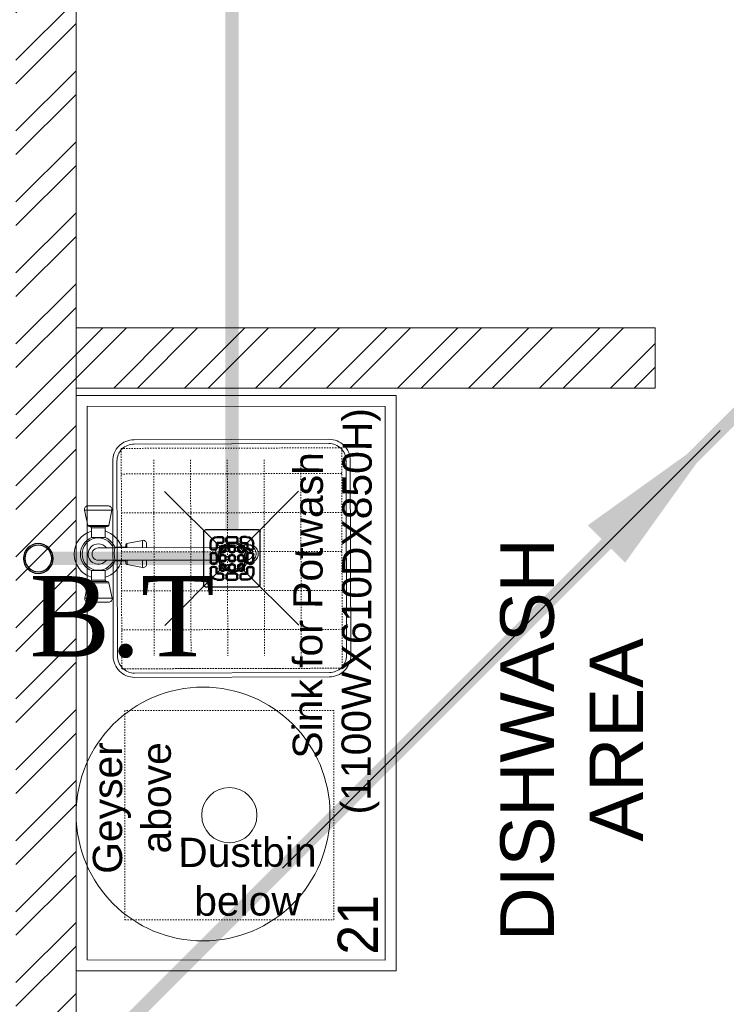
# Model space of a CAD drawing. Header units: inches. Extents: x 105152 to 158499, y 12149 to 30915.
# Tile 46 of 256: x 123852 to 123905, y 21312 to 21385. Entities that reach past the tile are written whole.
import ezdxf
from ezdxf.enums import TextEntityAlignment as Align

# ---------------------------------------------------------------- set-up
doc = ezdxf.new("R2010")
doc.units = ezdxf.units.IN
doc.header["$MEASUREMENT"] = 0
doc.linetypes.add('DASH5', pattern=[0.2, 0.1333, -0.0667])
doc.linetypes.add('HIDDEN2', pattern=[0.1875, 0.125, -0.0625])
for name, color, linetype, lineweight in [('AR - PLAN', 251, 'Continuous', 5), ('DRAINAGE ', 7, 'Continuous', 9), ('EQUIP DIM', 5, 'Continuous', 0), ('EQUIPMENT', 7, 'Continuous', 25), ('EQUIPMENTSSS', 11, 'Continuous', 18), ('PD_BRICK WALL_115', 134, 'Continuous', 30), ('PD_HATCH', 45, 'Continuous', 9), ('PP- 50DIA Soil Waste Sewer pipe', 54, 'Continuous', 25), ('PP- 75DIA Soil Waste Sewer pipe', 90, 'Continuous', 9), ('PP-TEXT', 7, 'Continuous', 40), ('PP-WWP', 3, 'Continuous', 25)]:
    doc.layers.add(name, color=color, linetype=linetype, lineweight=lineweight)
doc.layers.add('PD_025_TEXT', color=61, linetype='Continuous')
doc.styles.add('Arial', font='GOTHIC.TTF')
doc.styles.get("Standard").update_dxf_attribs({"font": 'arial.ttf', "height": 6})
doc.styles.add('style1', font='arial.ttf', dxfattribs={"height": 500})
doc.dimstyles.new('ISO-10', dxfattribs={"dimtxt": 6, "dimasz": 0.5, "dimexe": 1.25, "dimexo": 0.625, "dimtad": 1, "dimtoh": 1, "dimdec": 1, "dimlunit": 4, "dimtxsty": 'Standard', "dimblk": 'ARCHTICK', "dimcen": 2.5, "dimclrt": 3, "dimadec": 0, "dimazin": 0, "dimtfac": 1, "dimtdec": 1, "dimtmove": 1, "dimatfit": 3, "dimfxl": 1, "dimarcsym": 0})

# ---------------------------------------------------------------- blocks, each defined once
blk = doc.blocks.new('SINK 510')
at = {"layer": 'EQUIPMENT', "color": 251, "lineweight": 5}
for p, q in [((168040.9, 33385.6), (168174, 33252.5)), ((168351, 33385.6), (168217.9, 33252.5)), ((168174, 33208.6), (168040.9, 33075.5)), ((168217.9, 33208.6), (168351, 33075.5))]:
    blk.add_line(p, q, dxfattribs=at)
for points in [[(168421.3, 32955.6), (167970.5, 32955.6, -0.414214), (167921, 33005.2), (167921, 33456, -0.414214), (167970.5, 33505.5), (168421.3, 33505.5, -0.414214), (168471, 33455.9), (168471, 33005.2, -0.414214)], [(168421.3, 32965.5), (167970.5, 32965.5, -0.414214), (167930.9, 33005.2), (167930.9, 33456, -0.414214), (167970.5, 33495.6), (168421.3, 33495.6, -0.414214), (168461, 33455.9), (168461, 33005.2, -0.414214)]]:
    blk.add_lwpolyline(points, format="xyb", close=True, dxfattribs=at)
at = {"layer": 'EQUIPMENT', "color": 251, "linetype": 'HIDDEN2', "lineweight": 5}
blk.add_lwpolyline([(167940.9, 33485.6), (167940.9, 32975.5), (168451, 32975.5), (168451, 33485.6)], close=True, dxfattribs=at)
for points in [[(168000.2, 33485.6), (168000.2, 32975.5)], [(168090.4, 33485.6), (168090.4, 32975.5)], [(168180.5, 33485.6), (168180.5, 32975.5)], [(168270.7, 33485.6), (168270.7, 32975.5)], [(168360.9, 33485.6), (168360.9, 32975.5)], [(168451, 33485.6), (168451, 32975.5)], [(167967.9, 33390.8), (168421.3, 33390.8)], [(167967.9, 33305.8), (168421.3, 33305.8)], [(167967.9, 33220.8), (168421.3, 33220.8)], [(167967.9, 33135.8), (168421.3, 33135.8)], [(167967.9, 33050.8), (168421.3, 33050.8)]]:
    blk.add_lwpolyline(points, dxfattribs=at)
at = {"layer": 'EQUIPMENT', "color": 251, "lineweight": 5}
for radius in [31, 26.3]:
    blk.add_circle((168196, 33230.5), radius, dxfattribs=at)
blk = doc.blocks.new('sfv')
at = {"layer": 'EQUIPMENT', "color": 251, "linetype": 'Continuous', "lineweight": 5}
for p, q in [((-10910.5, -25959.6), (-10910.5, -25955.6)), ((-10905.5, -25971.3), (-10905.5, -25960.4)), ((-10883, -25960.4), (-10883, -25971.3)), ((-10878, -25955.6), (-10878, -25959.6)), ((-10905.5, -26014.7), (-10905.5, -25971.3)), ((-10883, -25971.3), (-10883, -26014.7)), ((-10905.5, -26199.4), (-10905.5, -26014.7)), ((-10883, -26014.7), (-10883, -26199.4)), ((-10912.9, -26142.9), (-10905.5, -26142.9)), ((-10883, -26142.9), (-10875.6, -26142.9)), ((-10913.4, -26178.3), (-10919, -26150.3)), ((-10919, -26150.3), (-10905.5, -26150.3)), ((-10883, -26150.3), (-10869.5, -26150.3)), ((-10869.5, -26150.3), (-10875.1, -26178.3)), ((-10913.4, -26178.3), (-10905.5, -26178.3)), ((-10910.9, -26180.4), (-10905.5, -26180.4)), ((-10906.7, -26200.4), (-10906.7, -26182.9)), ((-10906.7, -26182.9), (-10905.5, -26182.9)), ((-10883, -26178.3), (-10875.1, -26178.3)), ((-10883, -26180.4), (-10877.5, -26180.4)), ((-10883, -26182.9), (-10881.7, -26182.9)), ((-10881.7, -26182.9), (-10881.7, -26200.4)), ((-10906.7, -26200.4), (-10905.5, -26200.4)), ((-10905.5, -26230.4), (-10905.5, -26199.4)), ((-10883, -26199.4), (-10883, -26230.4)), ((-10883, -26200.4), (-10881.7, -26200.4)), ((-10981.7, -26249), (-10981.7, -26211.7)), ((-10974.3, -26205.6), (-10946.3, -26211.2)), ((-10974.3, -26255.1), (-10974.3, -26205.6)), ((-10946.3, -26249.5), (-10946.3, -26211.2)), ((-10944.2, -26247.1), (-10944.2, -26213.7)), ((-10941.7, -26217.9), (-10924.2, -26217.9)), ((-10941.7, -26242.9), (-10941.7, -26217.9)), ((-10924.2, -26242.9), (-10924.2, -26217.9)), ((-10864.2, -26217.9), (-10846.7, -26217.9)), ((-10864.2, -26217.9), (-10864.2, -26242.9)), ((-10846.7, -26217.9), (-10846.7, -26242.9)), ((-10844.2, -26213.7), (-10844.2, -26247.1)), ((-10842.2, -26211.2), (-10814.2, -26205.6)), ((-10842.2, -26211.2), (-10842.2, -26249.5)), ((-10814.2, -26205.6), (-10814.2, -26255.1)), ((-10806.7, -26211.7), (-10806.7, -26249)), ((-10946.3, -26249.5), (-10974.3, -26255.1)), ((-10924.2, -26242.9), (-10941.7, -26242.9)), ((-10846.7, -26242.9), (-10864.2, -26242.9)), ((-10814.2, -26255.1), (-10842.2, -26249.5))]:
    blk.add_line(p, q, dxfattribs=at)
for points in [[(-10905.5, -25971.1), (-10905.5, -25971.1), (-10907.2, -25969.3), (-10908.5, -25967.2), (-10909.5, -25965), (-10910.2, -25962.6), (-10910.5, -25960.2), (-10910.4, -25957.7), (-10909.9, -25955.3), (-10909.1, -25953), (-10907.9, -25950.9), (-10906.4, -25948.9), (-10904.6, -25947.2), (-10902.5, -25945.8), (-10900.3, -25944.7), (-10897.9, -25944), (-10895.5, -25943.6), (-10893, -25943.6), (-10890.5, -25944), (-10888.2, -25944.7), (-10885.9, -25945.8), (-10883.9, -25947.2), (-10882.1, -25948.9), (-10880.6, -25950.9), (-10879.4, -25953), (-10878.6, -25955.3), (-10878.1, -25957.7), (-10878, -25960.2), (-10878.3, -25962.6), (-10878.9, -25965), (-10880, -25967.2), (-10881.3, -25969.3), (-10883, -25971.1), (-10883, -25971.1)], [(-10883, -26014.7), (-10883.2, -26015.1), (-10883.8, -26015.4), (-10884.7, -26015.7), (-10885.9, -26016), (-10887.5, -26016.3), (-10889.2, -26016.5), (-10891.2, -26016.6), (-10893.2, -26016.7), (-10895.3, -26016.7), (-10897.3, -26016.6), (-10899.3, -26016.5), (-10901, -26016.3), (-10902.6, -26016), (-10903.8, -26015.7), (-10904.7, -26015.4), (-10905.3, -26015.1), (-10905.5, -26014.7)], [(-10883, -26199.4), (-10883.2, -26199.7), (-10883.8, -26200.1), (-10884.7, -26200.4), (-10885.9, -26200.7), (-10887.5, -26200.9), (-10889.2, -26201.1), (-10891.2, -26201.3), (-10893.2, -26201.3), (-10895.3, -26201.3), (-10897.3, -26201.3), (-10899.3, -26201.1), (-10901, -26200.9), (-10902.6, -26200.7), (-10903.8, -26200.4), (-10904.7, -26200.1), (-10905.3, -26199.7), (-10905.5, -26199.4)]]:
    blk.add_lwpolyline(points, dxfattribs=at)
for centre, radius, start, end in [((-10894.6, -25955.7), 15.8, 145.6855, 179.9516), ((-10894.2, -25955.8), 16.2, 45.433, 145.8895), ((-10894.2, -25956), 16.4, 33.4887, 145.4972), ((-10894.2, -25960.6), 11.3, 0.6851, 179.3149), ((-10893.8, -25955.7), 15.8, 0.0295, 33.2904), ((-10894.2, -25971.4), 11.3, 0.6851, 179.3149), ((-10912.9, -26149.1), 6.25, 90, 191.3099), ((-10875.6, -26149.1), 6.25, 348.6901, 90), ((-10910.9, -26177.9), 2.5, 191.3099, 270), ((-10909.2, -26182.9), 2.5, 0, 90), ((-10879.2, -26182.9), 2.5, 90, 180), ((-10877.5, -26177.9), 2.5, 270, 348.6901), ((-10894.2, -26230.4), 43.8, 106.6015, 163.3985), ((-10894.2, -26230.4), 32.5, 112.6199, 157.3801), ((-10894.2, -26230.4), 29.5, 112.4264, 270), ((-10894.2, -26230.4), 29.5, 270, 67.5736), ((-10894.2, -26230.4), 43.8, 16.6015, 73.3985), ((-10894.2, -26230.4), 32.5, 22.6199, 67.3801), ((-10975.5, -26211.7), 6.25, 78.6901, 180), ((-10946.7, -26213.7), 2.5, 0, 78.6901), ((-10941.7, -26215.4), 2.5, 180, 270), ((-10894.2, -26230.4), 18.5, 127.3515, 0), ((-10894.2, -26230.4), 18.5, 0, 52.6485), ((-10846.7, -26215.4), 2.5, 270, 0), ((-10841.7, -26213.7), 2.5, 101.3099, 180), ((-10813, -26211.7), 6.25, 0, 101.3099), ((-10894.2, -26230.4), 11.3, 180, 0), ((-10975.5, -26249), 6.25, 180, 281.3099), ((-10946.7, -26247.1), 2.5, 281.3099, 0), ((-10941.7, -26245.4), 2.5, 90, 180), ((-10894.2, -26230.4), 43.8, 196.6015, 343.3985), ((-10894.2, -26230.4), 32.5, 202.6199, 270), ((-10894.2, -26230.4), 32.5, 270, 337.3801), ((-10846.7, -26245.4), 2.5, 0, 90), ((-10841.7, -26247.1), 2.5, 180, 258.6901), ((-10813, -26249), 6.25, 258.6901, 0)]:
    blk.add_arc(centre, radius, start, end, dxfattribs=at)
blk = doc.blocks.new('A$C6E471120')
at = {"layer": 'EQUIPMENT', "color": 251, "lineweight": 5, "ltscale": 12}
blk.add_circle((-3023.1, -6797.8), 240.9, dxfattribs=at)
at = {"layer": 'EQUIPMENTSSS', "color": 251, "linetype": 'Continuous', "lineweight": 5, "ltscale": 10}
blk.add_line((-2656.5, -6003.1), (-2656.5, -7095.6), dxfattribs=at)
for points in [[(-2656.5, -6003.1), (-3264, -6003.1), (-3264, -7095.6), (-2656.4, -7095.6)], [(-2677.3, -6024), (-3243, -6023.9), (-3243.1, -7074.6), (-2677.4, -7074.8)]]:
    blk.add_lwpolyline(points, close=True, dxfattribs=at)
at = {"layer": 'EQUIPMENTSSS', "color": 251, "linetype": 'DASH5', "lineweight": 5, "ltscale": 12}
blk.add_lwpolyline([(-3171.8, -6998.6), (-2774.6, -6998.6), (-2774.6, -6601.3), (-3171.8, -6601.3)], close=True, dxfattribs=at)
at = {"layer": 'EQUIPMENTSSS', "color": 251, "lineweight": 5, "ltscale": 12}
blk.add_circle((-2973.2, -6800), 52.4, dxfattribs=at)
at = {"layer": 'EQUIPMENT', "color": 251}
for name, p, xscale, yscale, zscale, rotation in [('SINK 510', (-30558, 131558.8), 0.8201040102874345, 0.8201040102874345, 0.8201040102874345, 270.1399462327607), ('sfv', (24137.8, 5137.3), -1.044113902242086, 1.044113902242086, 1.044113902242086, 270.1399462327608)]:
    blk.add_blockref(name, p, dxfattribs=dict(at, xscale=xscale, yscale=yscale, zscale=zscale, rotation=rotation))
at = {"layer": 'EQUIP DIM', "color": 251, "insert": (-3232.2, -6661.4), "char_height": 45.409, "width": 361.089, "attachment_point": 3, "rotation": 90}
blk.add_mtext('{\\H1.22222x;\\C256;Geyser above}', dxfattribs=at)
at = {"layer": 'EQUIPMENTSSS', "color": 251, "ltscale": 50, "style": 'Arial'}
blk.add_text('21', height=76.27, rotation=90, dxfattribs=at).set_placement((-2729.5, -7008.1), align=Align.MIDDLE_CENTER)
at = {"layer": 'EQUIPMENTSSS', "color": 251, "linetype": 'Continuous', "lineweight": 5, "ltscale": 10, "insert": (-2686.2, -6103.4), "char_height": 45.409, "width": 619.222, "attachment_point": 9, "rotation": 89.8004}
blk.add_mtext('\\pxqc;{\\H1.22222x;\\C256; Sink for Potwash  (1100WX610DX850H)}', dxfattribs=at)
at = {"layer": 'EQUIPMENTSSS', "color": 251, "ltscale": 12, "insert": (-2926.5, -6842.4), "char_height": 45.409, "width": 25.002, "attachment_point": 3, "rotation": 0.1996}
blk.add_mtext('\\pxqc;{\\H1.22222x;\\C256;Dustbin below}', dxfattribs=at)
at = {"layer": 'PD_025_TEXT', "color": 251, "insert": (-2459, -7171.4), "char_height": 101.6, "width": 1029.058, "attachment_point": 1, "rotation": 90, "style": 'style1'}
blk.add_mtext('\\pxqc;DISHWASH AREA', dxfattribs=at)
blk = doc.blocks.new('FIRST FLOOR PLAN 0')
at = {"layer": 'PD_HATCH', "lineweight": 5}
h = blk.add_hatch(dxfattribs=at)
h.set_pattern_fill('ANSI32', color=251, scale=10)
h.set_pattern_definition([(45, (-550.7706, -242.3818), (-2.65165, 2.65165), []), (45, (-549.0028, -242.3818), (-2.65165, 2.65165), [])])
h.paths.add_polyline_path([(-540, -240.3), (-583.25, -240.3), (-583.25, -244.8), (-540, -244.8)])
h.paths.add_polyline_path([(-625.25, -240.3), (-668.5, -240.3), (-668.5, -244.8), (-625.25, -244.8)], flags=17)
h.paths.add_polyline_path([(-540, -323.5), (-540, -328), (-378, -328), (-378, -323.5), (-531, -323.5), (-531, -234), (-471, -234), (-471, -258), (-466.5, -258), (-466.5, -234), (-387, -234), (-387, -262), (-382.5, -262), (-382.5, -103), (-378, -103), (-378, -98.5), (-387, -98.5), (-387, -225), (-531, -225), (-531, -9), (-540, -9)])
h.paths.add_polyline_path([(-595.5, -332.937), (-591, -332.937), (-591, -328), (-582, -328), (-582, -323.5), (-668.5, -323.5), (-668.5, -168), (-745.5, -168), (-745.5, -172.5), (-673, -172.5), (-673, -323.5), (-729, -323.5), (-729, -328), (-595.5, -328)])
at = {"layer": 'PD_BRICK WALL_115', "color": 251, "lineweight": 5}
for p, q in [((-625.25, -240.3), (-668.5, -240.3)), ((-625.25, -240.3), (-625.25, -244.8)), ((-625.25, -244.8), (-668.5, -244.8))]:
    blk.add_line(p, q, dxfattribs=at)
blk.add_lwpolyline([(-747, -168), (-668.5, -168), (-668.5, -323.5), (-582, -323.5), (-582, -328), (-591, -328), (-591, -332.937), (-595.5, -332.937), (-595.5, -328), (-729, -328)], dxfattribs=at)
at = {"layer": 'PD_025_TEXT', "color": 251, "xscale": 0.03937007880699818, "yscale": 0.03937007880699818, "zscale": 0.03937007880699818}
blk.add_blockref('A$C6E471120', (-540, -8.999), dxfattribs=at)
blk = doc.blocks.new('_ArchTick')
at = {"color": 0, "linetype": 'ByBlock', "const_width": 0.15}
blk.add_lwpolyline([(-0.5, -0.5), (0.5, 0.5)], dxfattribs=at)
blk = doc.blocks.new('PP-GRATING')
at = {"linetype": 'Continuous'}
for p, q in [((-53.1, -49.4), (-53.1, 49.4)), ((-49.7, 52.9), (49.7, 52.9)), ((-27.6, 40.7), (-27.6, 38.6)), ((-19.6, 40.7), (-27.6, 40.7)), ((-19.6, 38.6), (-27.6, 38.6)), ((-19.6, 38.6), (-19.6, 40.7)), ((-7.1, 38.6), (-7.1, 40.7)), ((-7.1, 40.7), (6.5, 40.7)), ((-7.1, 38.6), (6.5, 38.6)), ((6.5, 40.7), (6.5, 38.6)), ((19, 40.7), (27, 40.7)), ((19, 38.6), (19, 40.7)), ((19, 38.6), (27, 38.6)), ((27, 40.7), (27, 38.6)), ((52.6, 50), (52.6, -48.9)), ((-38.9, 27.3), (-41, 27.3)), ((-41, 27.3), (-41, 19.3)), ((-38.9, 19.3), (-41, 19.3)), ((-38.9, 27.3), (-38.9, 19.3)), ((-29.8, 19.3), (-29.8, 27.3)), ((-27.8, 27.3), (-29.8, 27.3)), ((-29.8, 19.3), (-27.8, 19.3)), ((-27.8, 19.3), (-27.8, 27.3)), ((-27.6, 29.6), (-27.6, 27.5)), ((-27.6, 29.6), (-19.6, 29.6)), ((-27.6, 27.5), (-19.6, 27.5)), ((-23.9, 14.8), (-23.9, 19.3)), ((-21.9, 19.3), (-23.9, 19.3)), ((-21.9, 14.8), (-21.9, 19.3)), ((-19.6, 27.5), (-19.6, 29.6)), ((-19.6, 23.6), (-15.1, 23.6)), ((-19.6, 21.6), (-19.6, 23.6)), ((-19.6, 21.6), (-15.1, 21.6)), ((-17.3, 31.8), (-17.3, 36.4)), ((-15.3, 36.4), (-17.3, 36.4)), ((-17.3, 31.8), (-15.3, 31.8)), ((-15.3, 31.8), (-15.3, 36.4)), ((-15.1, 23.6), (-15.1, 21.6)), ((-12.8, 19.3), (-12.8, 14.8)), ((-10.7, 19.3), (-12.8, 19.3)), ((-11.4, 36.4), (-11.4, 31.8)), ((-9.4, 36.4), (-11.4, 36.4)), ((-11.4, 31.8), (-9.4, 31.8)), ((-10.7, 19.3), (-10.7, 14.8)), ((-9.4, 36.4), (-9.4, 31.8)), ((-7.1, 29.6), (6.5, 29.6)), ((-7.1, 29.6), (-7.1, 27.5)), ((-7.1, 27.5), (6.5, 27.5)), ((-6.9, 14.8), (-6.9, 19.3)), ((-4.8, 19.3), (-6.9, 19.3)), ((-4.8, 14.8), (-4.8, 19.3)), ((-2.6, 23.6), (2, 23.6)), ((-2.6, 21.6), (-2.6, 23.6)), ((-2.6, 21.6), (2, 21.6)), ((2, 23.6), (2, 21.6)), ((4.3, 19.3), (4.3, 14.8)), ((6.3, 19.3), (4.3, 19.3)), ((6.3, 19.3), (6.3, 14.8)), ((6.5, 29.6), (6.5, 27.5)), ((8.8, 31.8), (8.8, 36.4)), ((10.9, 36.4), (8.8, 36.4)), ((8.8, 31.8), (10.9, 31.8)), ((10.2, 14.8), (10.2, 19.3)), ((12.2, 19.3), (10.2, 19.3)), ((10.9, 31.8), (10.9, 36.4)), ((12.2, 14.8), (12.2, 19.3)), ((14.5, 23.6), (19, 23.6)), ((14.5, 21.6), (14.5, 23.6)), ((14.5, 21.6), (19, 21.6)), ((14.7, 31.8), (14.7, 36.4)), ((14.7, 36.4), (16.8, 36.4)), ((16.8, 31.8), (14.7, 31.8)), ((16.8, 31.8), (16.8, 36.4)), ((27, 29.6), (19, 29.6)), ((19, 27.5), (19, 29.6)), ((27, 27.5), (19, 27.5)), ((19, 23.6), (19, 21.6)), ((21.3, 19.3), (21.3, 14.8)), ((23.4, 19.3), (21.3, 19.3)), ((23.4, 19.3), (23.4, 14.8)), ((27, 29.6), (27, 27.5)), ((27.2, 19.3), (27.2, 27.3)), ((27.2, 27.3), (29.3, 27.3)), ((29.3, 19.3), (27.2, 19.3)), ((29.3, 19.3), (29.3, 27.3)), ((38.4, 27.3), (38.4, 19.3)), ((38.4, 27.3), (40.4, 27.3)), ((38.4, 19.3), (40.4, 19.3)), ((40.4, 27.3), (40.4, 19.3)), ((-41, 6.8), (-41, -6.8)), ((-38.9, 6.8), (-41, 6.8)), ((-38.9, 6.8), (-38.9, -6.8)), ((-36.7, 17), (-32.1, 17)), ((-36.7, 17), (-36.7, 15)), ((-36.7, 15), (-32.1, 15)), ((-32.1, 11.1), (-36.7, 11.1)), ((-36.7, 11.1), (-36.7, 9.1)), ((-32.1, 9.1), (-36.7, 9.1)), ((-32.1, 9.1), (-32.1, 11.1)), ((-29.8, -6.8), (-29.8, 6.8)), ((-29.8, 6.8), (-27.8, 6.8)), ((-27.8, -6.8), (-27.8, 6.8)), ((-21.9, 14.8), (-23.9, 14.8)), ((-23.9, -2.3), (-23.9, 2.3)), ((-21.9, 2.3), (-23.9, 2.3)), ((-21.9, -2.3), (-21.9, 2.3)), ((-15.1, 12.5), (-19.6, 12.5)), ((-19.6, 12.5), (-19.6, 10.5)), ((-15.1, 10.5), (-19.6, 10.5)), ((-19.6, 6.6), (-15.1, 6.6)), ((-19.6, 4.5), (-19.6, 6.6)), ((-19.6, 4.5), (-15.1, 4.5)), ((-15.1, 12.5), (-15.1, 10.5)), ((-15.1, 6.6), (-15.1, 4.5)), ((-12.8, 14.8), (-10.7, 14.8)), ((-12.8, 2.3), (-12.8, -2.3)), ((-10.7, 2.3), (-12.8, 2.3)), ((-10.7, 2.3), (-10.7, -2.3)), ((-4.8, 14.8), (-6.9, 14.8)), ((-6.9, -2.3), (-6.9, 2.3)), ((-4.8, 2.3), (-6.9, 2.3)), ((-4.8, -2.3), (-4.8, 2.3)), ((2, 12.5), (-2.6, 12.5)), ((-2.6, 12.5), (-2.6, 10.5)), ((2, 10.5), (-2.6, 10.5)), ((-2.6, 6.6), (2, 6.6)), ((-2.6, 4.5), (-2.6, 6.6)), ((-2.6, 4.5), (2, 4.5)), ((2, 12.5), (2, 10.5)), ((2, 6.6), (2, 4.5)), ((4.3, 14.8), (6.3, 14.8)), ((4.3, 2.3), (4.3, -2.3)), ((6.3, 2.3), (4.3, 2.3)), ((6.3, 2.3), (6.3, -2.3)), ((12.2, 14.8), (10.2, 14.8)), ((10.2, -2.3), (10.2, 2.3)), ((12.2, 2.3), (10.2, 2.3)), ((12.2, -2.3), (12.2, 2.3)), ((19, 12.5), (14.5, 12.5)), ((14.5, 12.5), (14.5, 10.5)), ((19, 10.5), (14.5, 10.5)), ((14.5, 6.6), (19, 6.6)), ((14.5, 4.5), (14.5, 6.6)), ((14.5, 4.5), (19, 4.5)), ((19, 12.5), (19, 10.5)), ((19, 6.6), (19, 4.5)), ((21.3, 14.8), (23.4, 14.8)), ((21.3, 2.3), (21.3, -2.3)), ((23.4, 2.3), (21.3, 2.3)), ((23.4, 2.3), (23.4, -2.3)), ((27.2, -6.8), (27.2, 6.8)), ((29.3, 6.8), (27.2, 6.8)), ((29.3, -6.8), (29.3, 6.8)), ((36.1, 17), (31.5, 17)), ((36.1, 15), (31.5, 15)), ((31.5, 11.1), (36.1, 11.1)), ((31.5, 9.1), (31.5, 11.1)), ((31.5, 9.1), (36.1, 9.1)), ((36.1, 17), (36.1, 15)), ((36.1, 11.1), (36.1, 9.1)), ((38.4, 6.8), (38.4, -6.8)), ((38.4, 6.8), (40.4, 6.8)), ((40.4, 6.8), (40.4, -6.8)), ((-41, -6.8), (-38.9, -6.8)), ((-36.7, -9.1), (-32.1, -9.1)), ((-36.7, -9.1), (-36.7, -11.1)), ((-36.7, -11.1), (-32.1, -11.1)), ((-36.7, -17), (-36.7, -15)), ((-36.7, -15), (-32.1, -15)), ((-36.7, -17), (-32.1, -17)), ((-32.1, -9.1), (-32.1, -11.1)), ((-29.8, -6.8), (-27.8, -6.8)), ((-21.9, -2.3), (-23.9, -2.3)), ((-23.9, -19.3), (-23.9, -14.8)), ((-21.9, -14.8), (-23.9, -14.8)), ((-21.9, -19.3), (-21.9, -14.8)), ((-15.1, -4.5), (-19.6, -4.5)), ((-19.6, -4.5), (-19.6, -6.6)), ((-15.1, -6.6), (-19.6, -6.6)), ((-19.6, -10.5), (-15.1, -10.5)), ((-19.6, -12.5), (-19.6, -10.5)), ((-19.6, -12.5), (-15.1, -12.5)), ((-15.1, -4.5), (-15.1, -6.6)), ((-15.1, -10.5), (-15.1, -12.5)), ((-12.8, -2.3), (-10.7, -2.3)), ((-12.8, -14.8), (-12.8, -19.3)), ((-10.7, -14.8), (-12.8, -14.8)), ((-10.7, -14.8), (-10.7, -19.3)), ((-4.8, -2.3), (-6.9, -2.3)), ((-6.9, -19.3), (-6.9, -14.8)), ((-4.8, -14.8), (-6.9, -14.8)), ((-4.8, -19.3), (-4.8, -14.8)), ((2, -4.5), (-2.6, -4.5)), ((-2.6, -4.5), (-2.6, -6.6)), ((2, -6.6), (-2.6, -6.6)), ((-2.6, -10.5), (2, -10.5)), ((-2.6, -12.5), (-2.6, -10.5)), ((-2.6, -12.5), (2, -12.5)), ((2, -4.5), (2, -6.6)), ((2, -10.5), (2, -12.5)), ((4.3, -2.3), (6.3, -2.3)), ((4.3, -14.8), (4.3, -19.3)), ((6.3, -14.8), (4.3, -14.8)), ((6.3, -14.8), (6.3, -19.3)), ((12.2, -2.3), (10.2, -2.3)), ((10.2, -19.3), (10.2, -14.8)), ((12.2, -14.8), (10.2, -14.8)), ((12.2, -19.3), (12.2, -14.8)), ((19, -4.5), (14.5, -4.5)), ((14.5, -4.5), (14.5, -6.6)), ((19, -6.6), (14.5, -6.6)), ((14.5, -10.5), (19, -10.5)), ((14.5, -12.5), (14.5, -10.5)), ((14.5, -12.5), (19, -12.5)), ((19, -4.5), (19, -6.6)), ((19, -10.5), (19, -12.5)), ((21.3, -2.3), (23.4, -2.3)), ((21.3, -14.8), (21.3, -19.3)), ((23.4, -14.8), (21.3, -14.8)), ((23.4, -14.8), (23.4, -19.3)), ((29.3, -6.8), (27.2, -6.8)), ((36.1, -9.1), (31.5, -9.1)), ((31.5, -9.1), (31.5, -11.1)), ((36.1, -11.1), (31.5, -11.1)), ((36.1, -15), (31.5, -15)), ((36.1, -17), (31.5, -17)), ((36.1, -9.1), (36.1, -11.1)), ((36.1, -17), (36.1, -15)), ((40.4, -6.8), (38.4, -6.8)), ((-41, -27.3), (-41, -19.3)), ((-38.9, -19.3), (-41, -19.3)), ((-38.9, -27.3), (-41, -27.3)), ((-38.9, -27.3), (-38.9, -19.3)), ((-29.8, -19.3), (-27.8, -19.3)), ((-29.8, -19.3), (-29.8, -27.3)), ((-27.8, -27.3), (-29.8, -27.3)), ((-27.8, -19.3), (-27.8, -27.3)), ((-27.6, -27.5), (-19.6, -27.5)), ((-27.6, -29.6), (-27.6, -27.5)), ((-27.6, -29.6), (-19.6, -29.6)), ((-21.9, -19.3), (-23.9, -19.3)), ((-15.1, -21.6), (-19.6, -21.6)), ((-19.6, -21.6), (-19.6, -23.6)), ((-15.1, -23.6), (-19.6, -23.6)), ((-19.6, -27.5), (-19.6, -29.6)), ((-17.3, -31.8), (-17.3, -36.4)), ((-17.3, -31.8), (-15.3, -31.8)), ((-15.3, -36.4), (-17.3, -36.4)), ((-15.3, -31.8), (-15.3, -36.4)), ((-15.1, -21.6), (-15.1, -23.6)), ((-12.8, -19.3), (-10.7, -19.3)), ((-11.4, -36.4), (-11.4, -31.8)), ((-11.4, -31.8), (-9.4, -31.8)), ((-9.4, -36.4), (-11.4, -36.4)), ((-9.4, -36.4), (-9.4, -31.8)), ((-7.1, -27.5), (6.5, -27.5)), ((-7.1, -29.6), (-7.1, -27.5)), ((-7.1, -29.6), (6.5, -29.6)), ((-4.8, -19.3), (-6.9, -19.3)), ((2, -21.6), (-2.6, -21.6)), ((-2.6, -21.6), (-2.6, -23.6)), ((2, -23.6), (-2.6, -23.6)), ((2, -21.6), (2, -23.6)), ((4.3, -19.3), (6.3, -19.3)), ((6.5, -29.6), (6.5, -27.5)), ((8.8, -31.8), (8.8, -36.4)), ((8.8, -31.8), (10.9, -31.8)), ((8.8, -36.4), (10.9, -36.4)), ((12.2, -19.3), (10.2, -19.3)), ((10.9, -31.8), (10.9, -36.4)), ((19, -21.6), (14.5, -21.6)), ((14.5, -21.6), (14.5, -23.6)), ((19, -23.6), (14.5, -23.6)), ((14.7, -31.8), (14.7, -36.4)), ((16.8, -31.8), (14.7, -31.8)), ((14.7, -36.4), (16.8, -36.4)), ((16.8, -31.8), (16.8, -36.4)), ((19, -21.6), (19, -23.6)), ((27, -27.5), (19, -27.5)), ((19, -27.5), (19, -29.6)), ((27, -29.6), (19, -29.6)), ((21.3, -19.3), (23.4, -19.3)), ((27, -29.6), (27, -27.5)), ((27.2, -19.3), (27.2, -27.3)), ((29.3, -19.3), (27.2, -19.3)), ((27.2, -27.3), (29.3, -27.3)), ((29.3, -19.3), (29.3, -27.3)), ((38.4, -19.3), (40.4, -19.3)), ((38.4, -27.3), (38.4, -19.3)), ((38.4, -27.3), (40.4, -27.3)), ((40.4, -27.3), (40.4, -19.3)), ((49.2, -52.3), (-50.3, -52.3)), ((-27.6, -40.7), (-27.6, -38.6)), ((-19.6, -38.6), (-27.6, -38.6)), ((-19.6, -40.7), (-27.6, -40.7)), ((-19.6, -38.6), (-19.6, -40.7)), ((6.5, -38.6), (-7.1, -38.6)), ((-7.1, -38.6), (-7.1, -40.7)), ((6.5, -40.7), (-7.1, -40.7)), ((6.5, -38.7), (6.5, -40.7)), ((19, -38.6), (19, -40.7)), ((19, -38.6), (27, -38.6)), ((19, -40.7), (27, -40.7)), ((27, -40.7), (27, -38.6))]:
    blk.add_line(p, q, dxfattribs=at)
for centre, radius, start, end in [((-49.7, 49.4), 3.41, 90, 180), ((-27.6, 27.3), 13.4, 90, 180), ((-27.6, 27.3), 11.4, 90, 180), ((-19.6, 36.4), 4.32, 360, 90), ((-19.6, 36.4), 2.27, 360, 90), ((-7.1, 36.4), 4.32, 90, 180), ((-7.1, 36.4), 2.27, 90, 180), ((6.5, 36.4), 4.32, 360, 90), ((6.5, 36.4), 2.27, 360, 90), ((19, 36.4), 4.32, 90, 180), ((19, 36.4), 2.27, 90, 180), ((27, 27.3), 13.4, 0, 90), ((27, 27.3), 11.4, 0, 90), ((49.7, 50), 2.84, 360, 90), ((-36.7, 19.3), 4.32, 180, 270), ((-36.7, 19.3), 2.27, 180, 270), ((-32.1, 19.3), 4.32, 270, 360), ((-32.1, 19.3), 2.27, 270, 360), ((-27.6, 27.3), 2.27, 90, 180), ((-27.6, 27.3), 0.227, 90, 180), ((-19.6, 19.3), 4.32, 90, 180), ((-19.6, 19.3), 2.27, 90, 180), ((-19.6, 19.3), 2.27, 90, 180), ((-19.6, 31.8), 4.32, 270, 360), ((-19.6, 31.8), 2.27, 270, 360), ((-15.1, 19.3), 4.32, 360, 90), ((-15.1, 19.3), 2.27, 360, 90), ((-7.1, 31.8), 4.32, 180, 270), ((-7.1, 31.8), 2.27, 180, 270), ((-2.6, 19.3), 4.32, 90, 180), ((-2.6, 19.3), 2.27, 90, 180), ((-2.6, 19.3), 2.27, 90, 180), ((2, 19.3), 4.32, 360, 90), ((2, 19.3), 2.27, 360, 90), ((6.5, 31.8), 4.32, 270, 360), ((6.5, 31.8), 2.27, 270, 360), ((14.5, 19.3), 4.32, 90, 180), ((14.5, 19.3), 2.27, 90, 180), ((19, 31.8), 4.32, 180, 270), ((19, 31.8), 2.27, 180, 270), ((19, 19.3), 4.32, 360, 90), ((19, 19.3), 2.27, 360, 90), ((27, 27.3), 2.27, 0, 90), ((27, 27.3), 0.227, 0, 90), ((31.5, 19.3), 4.32, 180, 270), ((31.5, 19.3), 2.27, 180, 270), ((36.1, 19.3), 2.27, 270, 0), ((36.1, 19.3), 4.32, 270, 0), ((-36.7, 6.8), 4.32, 90, 180), ((-36.7, 6.8), 2.27, 90, 180), ((-32.1, 6.8), 4.32, 360, 90), ((-32.1, 6.8), 2.27, 360, 90), ((-19.6, 14.8), 4.32, 180, 270), ((-19.6, 2.3), 4.32, 90, 180), ((-19.6, 14.8), 2.27, 180, 270), ((-19.6, 2.3), 2.27, 90, 180), ((-19.6, 2.3), 2.27, 90, 180), ((-15.1, 14.8), 2.27, 270, 360), ((-15.1, 14.8), 4.32, 270, 0), ((-15.1, 2.3), 4.32, 360, 90), ((-15.1, 2.3), 2.27, 360, 90), ((-2.6, 14.8), 4.32, 180, 270), ((-2.6, 2.3), 4.32, 90, 180), ((-2.6, 14.8), 2.27, 180, 270), ((-2.6, 2.3), 2.27, 90, 180), ((-2.6, 2.3), 2.27, 90, 180), ((2, 14.8), 2.27, 270, 0), ((2, 14.8), 4.32, 270, 0), ((2, 2.3), 4.32, 360, 90), ((2, 2.3), 2.27, 360, 90), ((14.5, 14.8), 4.32, 180, 270), ((14.5, 2.3), 4.32, 90, 180), ((14.5, 14.8), 2.27, 180, 270), ((14.5, 2.3), 2.27, 90, 180), ((14.5, 2.3), 2.27, 90, 180), ((19, 14.8), 2.27, 270, 0), ((19, 14.8), 4.32, 270, 0), ((19, 2.3), 4.32, 360, 90), ((19, 2.3), 2.27, 360, 90), ((31.5, 6.8), 4.32, 90, 180), ((31.5, 6.8), 2.27, 90, 180), ((36.1, 6.8), 4.32, 360, 90), ((36.1, 6.8), 2.27, 360, 90), ((-36.7, -6.8), 4.32, 180, 270), ((-36.7, -19.3), 4.32, 90, 180), ((-36.7, -6.8), 2.27, 180, 270), ((-36.7, -19.3), 2.27, 90, 180), ((-32.1, -6.8), 4.32, 270, 360), ((-32.1, -6.8), 2.27, 270, 360), ((-32.1, -19.3), 4.32, 360, 90), ((-32.1, -19.3), 2.27, 360, 90), ((-19.6, -2.3), 4.32, 180, 270), ((-19.6, -14.8), 4.32, 90, 180), ((-19.6, -2.3), 2.27, 180, 270), ((-19.6, -14.8), 2.27, 90, 180), ((-19.6, -14.8), 2.27, 90, 180), ((-15.1, -2.3), 2.27, 270, 360), ((-15.1, -2.3), 4.32, 270, 0), ((-15.1, -14.8), 4.32, 360, 90), ((-15.1, -14.8), 2.27, 360, 90), ((-2.6, -2.3), 4.32, 180, 270), ((-2.6, -14.8), 4.32, 90, 180), ((-2.6, -2.3), 2.27, 180, 270), ((-2.6, -14.8), 2.27, 90, 180), ((-2.6, -14.8), 2.27, 90, 180), ((2, -2.3), 2.27, 270, 0), ((2, -2.3), 4.32, 270, 0), ((2, -14.8), 4.32, 360, 90), ((2, -14.8), 2.27, 360, 90), ((14.5, -2.3), 4.32, 180, 270), ((14.5, -14.8), 4.32, 90, 180), ((14.5, -2.3), 2.27, 180, 270), ((14.5, -14.8), 2.27, 90, 180), ((14.5, -14.8), 2.27, 90, 180), ((19, -2.3), 2.27, 270, 0), ((19, -2.3), 4.32, 270, 0), ((19, -14.8), 4.32, 360, 90), ((19, -14.8), 2.27, 360, 90), ((31.5, -6.8), 4.32, 180, 270), ((31.5, -19.3), 4.32, 90, 180), ((31.5, -6.8), 2.27, 180, 270), ((31.5, -19.3), 2.27, 90, 180), ((36.1, -6.8), 2.27, 270, 0), ((36.1, -6.8), 4.32, 270, 0), ((36.1, -19.3), 4.32, 360, 90), ((36.1, -19.3), 2.27, 360, 90), ((-27.6, -27.3), 13.4, 180, 270), ((-27.6, -27.3), 11.4, 180, 270), ((-27.6, -27.3), 2.27, 180, 270), ((-27.6, -27.3), 0.227, 180, 270), ((-19.6, -19.3), 4.32, 180, 270), ((-19.6, -19.3), 2.27, 180, 270), ((-19.6, -31.8), 4.32, 360, 90), ((-19.6, -31.8), 2.27, 360, 90), ((-19.6, -36.4), 4.32, 270, 0), ((-19.6, -36.4), 2.27, 270, 0), ((-15.1, -19.3), 2.27, 270, 360), ((-15.1, -19.3), 4.32, 270, 0), ((-7.1, -31.8), 4.32, 90, 180), ((-7.1, -36.4), 4.32, 180, 270), ((-7.1, -31.8), 2.27, 90, 180), ((-7.1, -36.4), 2.27, 180, 270), ((-2.6, -19.3), 4.32, 180, 270), ((-2.6, -19.3), 2.27, 180, 270), ((2, -19.3), 2.27, 270, 0), ((2, -19.3), 4.32, 270, 0), ((6.5, -31.8), 4.32, 360, 90), ((6.5, -31.8), 2.27, 360, 90), ((6.6, -36.4), 2.27, 269.679, 359.679), ((6.6, -36.4), 4.32, 269.679, 359.679), ((14.5, -19.3), 4.32, 180, 270), ((14.5, -19.3), 2.27, 180, 270), ((19, -31.8), 4.32, 90, 180), ((19, -36.4), 4.32, 180, 270), ((19, -31.8), 2.27, 90, 180), ((19, -36.4), 2.27, 180, 270), ((19, -19.3), 2.27, 270, 0), ((19, -19.3), 4.32, 270, 0), ((27, -27.3), 2.27, 270, 360), ((27, -27.3), 0.227, 270, 360), ((27, -27.3), 13.4, 270, 360), ((27, -27.3), 11.4, 270, 360), ((-50.7, -49.8), 2.49, 171.2591, 278.7567), ((49.2, -48.9), 3.41, 270, 360)]:
    blk.add_arc(centre, radius, start, end, dxfattribs=at)
blk = doc.blocks.new('BT-PP')
for radius in [37.5, 33.8]:
    blk.add_circle((0, 0), radius)
blk = doc.blocks.new('DRAINAGE')
at = {"layer": 'PP- 50DIA Soil Waste Sewer pipe', "const_width": 1}
blk.add_lwpolyline([(354.94, 387.562), (367.39, 387.562)], dxfattribs=at)
at = {"layer": 'PP- 75DIA Soil Waste Sewer pipe', "ltscale": 0.015, "const_width": 1}
for points in [[(344.06, 336.315), (465.694, 457.95)], [(368.407, 389.699), (368.407, 435.738)]]:
    blk.add_lwpolyline(points, dxfattribs=at)
at = {"layer": 'PP- 50DIA Soil Waste Sewer pipe', "xscale": -0.02961412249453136, "yscale": 0.02961412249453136, "zscale": 0.02961412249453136, "rotation": 180}
for p in [(353.94, 387.562), (368.498, 387.665)]:
    blk.add_blockref('BT-PP', p, dxfattribs=at)
at = {"layer": 'PP-WWP', "xscale": -0.04021621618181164, "yscale": 0.04021621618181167, "zscale": 40.21621618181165, "rotation": 89.99999999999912}
blk.add_blockref('PP-GRATING', (368.407, 387.562), dxfattribs=at)
at = {"layer": 'PP-TEXT', "insert": (353.282, 380.114), "char_height": 6, "width": 26.6614, "attachment_point": 7, "style": 'Arial'}
blk.add_mtext('{\\fTimes New Roman|b0|i0|c0|p0;B.T}', dxfattribs=at)
at = {"layer": 'PP- 75DIA Soil Waste Sewer pipe', "ltscale": 0.015}
blk.add_leader([(404.877, 397.132), (372.174, 364.429)], dimstyle='ISO-10', override={"dimasz": 12, "dimtad": 0}, dxfattribs=at)

msp = doc.modelspace()

# ---------------------------------------------------------------- block references
at = {"layer": 'AR - PLAN', "color": 251}
msp.add_blockref('FIRST FLOOR PLAN 0', (124524.885, 21602.603), dxfattribs=at)

# ---------------------------------------------------------------- next in the draw order: block references
at = {"layer": 'DRAINAGE '}
msp.add_blockref('DRAINAGE', (123499.617, 20957.511), dxfattribs=at)

doc.saveas('drawing.dxf')
